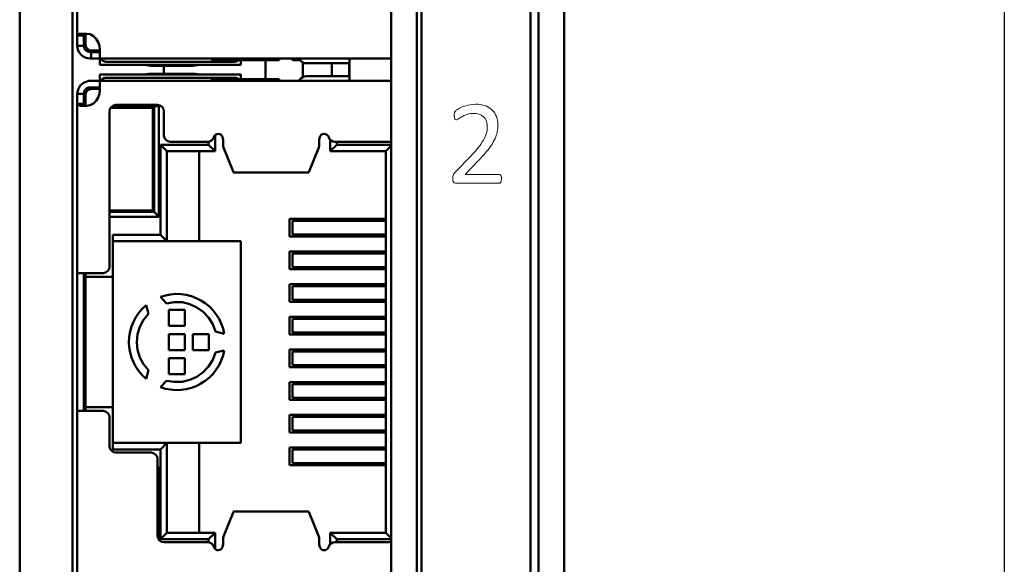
# Model space of a CAD drawing. Header units: millimetres. Extents: x 5 to 292, y 5 to 205.
# Tile 16 of 18: x 189 to 205, y 127 to 135. Entities that reach past the tile are written whole.
import ezdxf

# ---------------------------------------------------------------- set-up
doc = ezdxf.new("R2010")
doc.units = ezdxf.units.MM
doc.styles.add('TextStyle_1', font='Arial.TTF', dxfattribs={"height": 3.5})
doc.dimstyles.new('DIM_ST_1', dxfattribs={"dimtxt": 3.5, "dimasz": 2.5, "dimexe": 1.75, "dimexo": 0, "dimgap": 0.4375, "dimtad": 1, "dimlfac": 2, "dimrnd": 0.01, "dimdsep": 46, "dimtxsty": 'TextStyle_1', "dimcen": 0.09, "dimclrd": 7, "dimclre": 7, "dimclrt": 7, "dimazin": 0, "dimtfac": 1, "dimtdec": 0, "dimtmove": 0, "dimatfit": 3, "dimldrblk": 'NONE', "dimfxl": 1, "dimtvp": 1, "dimtolj": 1, "dimarcsym": 0})

# ---------------------------------------------------------------- blocks, each defined once
blk = doc.blocks.new('*D7')
at = {"color": 7, "lineweight": -2}
for p, q in [((197.521, 144.01), (206.396, 144.01)), ((204.646, 102.01), (204.646, 141.51)), ((197.521, 99.51), (206.396, 99.51))]:
    blk.add_line(p, q, dxfattribs=at)
at = {"color": 7}
for points in [[(205.062, 141.51), (204.229, 141.51), (204.646, 144.01)], [(204.229, 102.01), (205.062, 102.01), (204.646, 99.51)]]:
    blk.add_solid(points, dxfattribs=at)
at = {"layer": 'Defpoints', "color": 0}
for p in [(197.521, 144.01), (204.646, 144.01), (197.521, 99.51)]:
    blk.add_point(p, dxfattribs=at)
at = {"color": 7, "insert": (202.421, 121.76), "char_height": 3.5, "attachment_point": 5, "rotation": 90, "style": 'TextStyle_1'}
blk.add_mtext('\\A1;89{\\H0.5x;\\S^ ;}', dxfattribs=at)
blk = doc.blocks.new('_None')
blk = doc.blocks.new('Seite_1')
at = {"color": 7, "linetype": 'Continuous', "lineweight": 50}
for p, q in [((189.2706, 100.2604), (189.2706, 143.2604)), ((190.0954, 143.2604), (190.0954, 100.2604)), ((195.0706, 100.2604), (195.0706, 143.2604)), ((195.4706, 143.2604), (195.4706, 100.2604)), ((195.5456, 100.3604), (195.5456, 143.1604)), ((197.2456, 143.1604), (197.2456, 100.3604)), ((197.3706, 100.2604), (197.3706, 143.2604)), ((197.7706, 143.2604), (197.7706, 100.2604)), ((191.5206, 134.5736), (191.5206, 134.4473)), ((192.6099, 132.9056), (193.7856, 132.9056)), ((193.5289, 132.1505), (193.5289, 131.9403)), ((193.5289, 131.6405), (193.5289, 131.4303)), ((193.5289, 131.1305), (193.5289, 130.9203)), ((193.5289, 130.6205), (193.5289, 130.4103)), ((193.5289, 130.1105), (193.5289, 129.9003)), ((193.5289, 129.6005), (193.5289, 129.3903)), ((193.5289, 129.0905), (193.5289, 128.8803)), ((193.5289, 128.5805), (193.5289, 128.3703)), ((193.7856, 127.6153), (192.6099, 127.6153))]:
    blk.add_line(p, q, dxfattribs=at)
at = {"color": 7, "linetype": 'Continuous', "lineweight": 9}
for p, q in [((196.0721, 132.9121), (196.3148, 133.1618)), ((196.4202, 133.0773), (196.2281, 132.8765)), ((196.2281, 132.8765), (196.7567, 132.8765)), ((196.7577, 132.7404), (196.0869, 132.7404))]:
    blk.add_line(p, q, dxfattribs=at)
at = {"color": 7, "lineweight": 50, "flags": 128}
for points in [[(190.1706, 137.6854), (190.1706, 135.044)], [(190.1706, 135.044), (190.1774, 135.0606), (190.1885, 135.0662), (190.2067, 135.0699), (190.2339, 135.0717), (190.2706, 135.0715), (190.3167, 135.0695), (190.3706, 135.0655)], [(190.1706, 134.8854), (190.1706, 134.9322), (190.1706, 134.9754), (190.1706, 135.0131), (190.1706, 135.044)], [(190.1706, 135.044), (190.2706, 135.044)], [(190.2931, 135.0705), (190.2887, 135.0699), (190.2795, 135.0663), (190.274, 135.0607), (190.2713, 135.0533), (190.2706, 135.044)], [(190.2706, 135.044), (190.2706, 135.0131), (190.2706, 134.9754), (190.2706, 134.9322), (190.2706, 134.8854)], [(190.2956, 135.0704), (190.2956, 135.0604)], [(190.2956, 134.9104), (190.2956, 134.922), (190.2956, 134.9544), (190.2956, 135.0031), (190.2956, 135.0604)], [(190.3706, 135.0655), (190.4228, 135.0354), (190.4663, 134.9937), (190.4985, 134.9429), (190.5177, 134.8857)], [(190.1706, 134.8854), (190.1744, 134.8464), (190.1858, 134.8089), (190.2043, 134.7743), (190.2292, 134.744), (190.2595, 134.7191), (190.2941, 134.7006), (190.3316, 134.6893), (190.3706, 134.6854)], [(190.1706, 134.8854), (190.2706, 134.8854)], [(190.3706, 134.7854), (190.3323, 134.793), (190.2999, 134.8147), (190.2782, 134.8471), (190.2706, 134.8854)], [(190.2956, 134.9104), (190.3032, 134.8722), (190.3249, 134.8397), (190.3573, 134.818), (190.3956, 134.8104)], [(190.5177, 134.8857), (190.5228, 134.8199)], [(190.3847, 134.7854), (190.3706, 134.7854)], [(190.3847, 134.6854), (190.3706, 134.6854)], [(190.3847, 134.7854), (190.5222, 134.7854)], [(190.3847, 134.6854), (190.3847, 134.7854)], [(190.5158, 134.6854), (190.3847, 134.6854)], [(190.3956, 134.8104), (190.5228, 134.8104)], [(190.518, 134.8104), (190.5222, 134.7854)], [(190.5222, 134.6854), (190.5222, 134.5854)], [(190.5228, 134.6857), (190.5228, 134.6952), (190.5228, 134.7227), (190.5228, 134.7656), (190.5228, 134.8199)], [(190.5228, 134.6857), (195.0706, 134.6857)], [(190.6222, 134.6354), (190.6065, 134.6365), (190.5927, 134.6396), (190.5694, 134.6505), (190.5504, 134.6658), (190.5355, 134.6854)], [(191.435, 134.6854), (191.4303, 134.6854), (191.4169, 134.6854)], [(192.2706, 134.6604), (192.2706, 134.6857)], [(193.3206, 134.6857), (193.3206, 134.6604)], [(193.5196, 134.6854), (193.5215, 134.6759), (193.5269, 134.6678), (193.535, 134.6623), (193.5446, 134.6604)], [(194.4206, 134.3351), (194.4206, 134.6857)], [(190.6222, 134.5854), (190.5839, 134.5854), (190.5514, 134.5854), (190.5298, 134.5854), (190.5222, 134.5854)], [(190.6222, 134.6354), (192.6222, 134.6354)], [(192.6222, 134.5854), (190.6222, 134.5854)], [(191.3182, 134.5736), (191.281, 134.5751), (191.2492, 134.5793), (191.2283, 134.5854)], [(191.9773, 134.5736), (191.3182, 134.5736)], [(192.0672, 134.5854), (192.0464, 134.5793), (192.0145, 134.5751), (191.9773, 134.5736)], [(192.2706, 134.6604), (193.3206, 134.6604)], [(192.6873, 134.6604), (192.6749, 134.6505), (192.6516, 134.6396), (192.6378, 134.6365), (192.6222, 134.6354)], [(192.7222, 134.5854), (192.7145, 134.5854), (192.6929, 134.5854), (192.6604, 134.5854), (192.6222, 134.5854)], [(192.7222, 134.5854), (192.7222, 134.6604)], [(193.1096, 134.3604), (193.1096, 134.6604)], [(193.5446, 134.6604), (193.6511, 134.6604)], [(193.6896, 134.3938), (193.6896, 134.6278)], [(193.9228, 134.6107), (193.8559, 134.6107), (193.799, 134.6107), (193.7613, 134.6107), (193.7478, 134.6107)], [(193.9228, 134.6107), (194.4196, 134.6107)], [(194.1446, 134.6107), (194.1446, 134.4101)], [(194.4146, 134.4101), (194.4146, 134.5104), (194.4146, 134.6107)], [(190.5222, 134.4354), (190.5298, 134.4354), (190.5514, 134.4354), (190.5839, 134.4354), (190.6222, 134.4354)], [(190.5222, 134.4354), (190.5222, 134.3354)], [(190.5355, 134.3354), (190.5504, 134.3551), (190.5694, 134.3704), (190.5927, 134.3812), (190.6065, 134.3843), (190.6222, 134.3854)], [(190.6222, 134.4354), (192.6222, 134.4354)], [(192.6222, 134.3854), (190.6222, 134.3854)], [(191.2283, 134.4354), (191.2492, 134.4415), (191.281, 134.4458), (191.3182, 134.4473)], [(191.3182, 134.4473), (191.9773, 134.4473)], [(191.9773, 134.4473), (192.0145, 134.4458), (192.0464, 134.4415), (192.0672, 134.4354)], [(192.6222, 134.4354), (192.6604, 134.4354), (192.6929, 134.4354), (192.7145, 134.4354), (192.7222, 134.4354)], [(192.6222, 134.3854), (192.6378, 134.3843), (192.6516, 134.3812), (192.6749, 134.3704), (192.6873, 134.3604)], [(192.7222, 134.3604), (192.7222, 134.4354)], [(193.7478, 134.4101), (193.7613, 134.4101), (193.799, 134.4101), (193.8559, 134.4101), (193.9228, 134.4101)], [(194.4196, 134.4101), (193.9228, 134.4101)], [(190.3326, 134.3318), (190.2684, 134.3074), (190.2163, 134.2627), (190.1824, 134.2031), (190.1706, 134.1354)], [(190.2706, 134.1354), (190.2749, 134.1645), (190.2875, 134.1911), (190.3073, 134.2129), (190.3326, 134.2279)], [(190.3706, 134.3354), (190.3519, 134.3345), (190.3326, 134.3318)], [(190.3326, 134.2279), (190.3517, 134.2336), (190.3706, 134.2354)], [(190.3706, 134.3354), (190.3951, 134.3354), (190.4145, 134.3354)], [(190.4145, 134.2354), (190.3951, 134.2354), (190.3706, 134.2354)], [(190.4145, 134.3354), (190.5158, 134.3354)], [(190.5222, 134.2354), (190.4145, 134.2354)], [(190.5222, 134.2354), (190.518, 134.2104)], [(190.5355, 134.3354), (190.5256, 134.3354), (190.5222, 134.3354)], [(195.0706, 134.3351), (190.5228, 134.3351)], [(190.5228, 134.2009), (190.5228, 134.2552), (190.5228, 134.2982), (190.5228, 134.3257), (190.5228, 134.3351)], [(191.4169, 134.3354), (191.4303, 134.3354), (191.435, 134.3354)], [(193.3206, 134.3604), (192.2706, 134.3604)], [(192.2706, 134.3351), (192.2706, 134.3604)], [(193.3206, 134.3604), (193.3206, 134.3351)], [(190.1706, 133.9768), (190.1706, 134.0077), (190.1706, 134.0455), (190.1706, 134.0886), (190.1706, 134.1354)], [(190.2706, 134.1354), (190.1706, 134.1354)], [(190.2706, 134.1354), (190.2706, 134.0886), (190.2706, 134.0455), (190.2706, 134.0077), (190.2706, 133.9768)], [(190.3956, 134.2104), (190.3573, 134.2028), (190.3249, 134.1811), (190.3032, 134.1487), (190.2956, 134.1104)], [(190.2956, 133.9604), (190.2956, 134.0178), (190.2956, 134.0665), (190.2956, 134.0989), (190.2956, 134.1104)], [(190.5177, 134.1351), (190.4985, 134.078), (190.4663, 134.0271), (190.4228, 133.9854), (190.3706, 133.9554)], [(190.5228, 134.2104), (190.3956, 134.2104)], [(190.5228, 134.2009), (190.5177, 134.1351)], [(190.2706, 133.9768), (190.1706, 133.9768)], [(190.3706, 133.9554), (190.3119, 133.9449), (190.28, 133.9435), (190.2483, 133.9449), (190.2188, 133.9489), (190.194, 133.9555), (190.1769, 133.9649), (190.1706, 133.9768)], [(190.1706, 133.9768), (190.1706, 131.3354)], [(190.3112, 133.9448), (190.3072, 133.9453), (190.2926, 133.9497), (190.2809, 133.9566), (190.2733, 133.9657), (190.2706, 133.9768)], [(190.2956, 133.9604), (190.2956, 133.9488)], [(190.6728, 133.8604), (190.6804, 133.8987), (190.7021, 133.9311), (190.7345, 133.9528), (190.7728, 133.9604)], [(190.716, 133.9404), (191.4456, 133.9404)], [(190.7706, 133.9404), (190.79, 133.9154)], [(190.7706, 133.9404), (190.7706, 133.9154)], [(191.4228, 133.9604), (190.7728, 133.9604)], [(191.2025, 133.9154), (191.2206, 133.9404)], [(191.2206, 133.9404), (191.2206, 133.9154)], [(191.3706, 132.2904), (191.3706, 133.9404)], [(191.4228, 133.9604), (191.461, 133.9528), (191.4935, 133.9311), (191.5152, 133.8987), (191.5228, 133.8604)], [(191.4456, 133.9404), (191.4456, 132.2154)], [(190.6728, 131.4354), (190.6728, 133.8604)], [(190.6916, 133.9154), (191.3481, 133.9154)], [(191.3481, 133.9154), (191.3481, 132.3154)], [(191.5228, 133.4854), (191.5228, 133.8604)], [(191.5228, 133.4854), (191.5304, 133.4472), (191.5521, 133.4147), (191.5845, 133.393), (191.6228, 133.3854)], [(192.204, 133.3854), (192.2355, 133.3905), (192.2638, 133.4053), (192.286, 133.4281), (192.2999, 133.4569)], [(192.2999, 133.4569), (192.3103, 133.4784), (192.3269, 133.4956), (192.3481, 133.5066), (192.3717, 133.5104)], [(192.3206, 133.2379), (192.3206, 133.489)], [(192.3717, 133.5104), (192.3963, 133.5063), (192.4181, 133.4943)], [(192.4181, 133.4943), (192.4368, 133.4603), (192.4467, 133.4178)], [(193.9488, 133.4178), (193.9587, 133.4603), (193.9774, 133.4943)], [(193.9774, 133.4943), (193.9992, 133.5063), (194.0238, 133.5104)], [(194.0238, 133.5104), (194.0474, 133.5066), (194.0686, 133.4956), (194.0853, 133.4784), (194.0957, 133.4569)], [(194.0957, 133.4569), (194.1096, 133.4281), (194.1318, 133.4053), (194.16, 133.3905), (194.1915, 133.3854)], [(191.4706, 133.3379), (191.5706, 133.2379)], [(191.4706, 133.3379), (191.4706, 131.9354)], [(192.2206, 133.3379), (191.4706, 133.3379)], [(191.6228, 133.3854), (192.204, 133.3854)], [(192.2206, 133.3881), (192.2206, 133.3379)], [(192.2206, 133.3379), (192.3206, 133.2379)], [(192.4467, 133.3616), (192.4467, 133.4178)], [(192.4467, 133.3616), (192.4502, 133.3198), (192.4538, 133.2974)], [(193.9418, 133.2974), (193.9453, 133.3198), (193.9488, 133.3616)], [(193.9488, 133.4178), (193.9488, 133.3616)], [(194.1206, 133.4168), (194.1206, 133.2379)], [(194.2206, 133.3379), (194.1206, 133.2379)], [(194.1915, 133.3854), (195.0378, 133.3854)], [(194.2206, 133.3379), (194.2206, 133.3854)], [(195.0706, 133.3379), (194.2206, 133.3379)], [(195.0706, 133.3229), (194.9856, 133.2379)], [(195.0378, 133.3854), (195.0706, 133.3789)], [(191.5706, 131.8354), (191.5706, 133.2379)], [(191.5706, 133.2379), (192.3206, 133.2379)], [(192.0706, 133.2379), (192.0706, 131.8354)], [(192.4538, 133.2974), (192.61, 132.9094)], [(193.7855, 132.9094), (193.9418, 133.2974)], [(194.1206, 133.2379), (194.9856, 133.2379)], [(194.9856, 133.2379), (194.9856, 127.2829)], [(192.61, 132.9094), (192.6124, 132.9075)], [(193.7831, 132.9075), (193.7855, 132.9094)], [(191.3481, 132.3154), (190.6728, 132.3154)], [(190.6728, 132.2904), (191.3706, 132.2904)], [(190.7706, 132.2904), (190.7746, 132.3154)], [(190.7706, 132.3154), (190.7706, 132.2904)], [(191.2168, 132.3154), (191.2206, 132.2904)], [(191.2206, 132.3154), (191.2206, 132.2904)], [(191.3706, 132.2904), (191.4456, 132.2154)], [(191.4456, 132.2154), (190.6728, 132.2154)], [(193.4856, 132.1829), (193.4856, 131.9079)], [(194.9856, 132.1829), (193.4856, 132.1829)], [(193.5307, 132.1504), (193.5317, 132.1504), (193.5483, 132.1504)], [(194.9856, 132.1504), (193.5483, 132.1504)], [(193.9856, 132.1829), (193.9856, 132.1504)], [(193.9956, 132.1604), (193.9956, 132.1829)], [(193.9956, 132.1604), (194.0013, 132.1604), (194.0184, 132.1604), (194.0461, 132.1604), (194.0834, 132.1604), (194.1289, 132.1604), (194.1808, 132.1604), (194.2371, 132.1604), (194.2956, 132.1604)], [(193.9956, 132.1604), (193.9956, 132.1504)], [(194.1456, 132.1829), (194.1456, 132.1704)], [(194.1456, 132.1704), (194.1456, 132.1604)], [(194.1456, 132.1704), (194.2706, 132.1704)], [(194.1696, 132.1704), (194.1696, 132.1604)], [(194.1696, 132.1604), (194.1696, 132.1704)], [(194.2706, 132.1704), (194.2706, 132.1829)], [(194.2956, 132.1604), (194.9856, 132.1604)], [(194.3696, 132.1604), (194.3696, 132.1829)], [(194.4206, 132.1604), (194.4206, 132.1829)], [(190.7256, 131.2754), (190.7256, 131.9354)], [(191.4706, 131.9354), (190.7256, 131.9354)], [(191.4706, 131.9354), (191.5706, 131.8354)], [(193.5483, 131.9404), (193.5317, 131.9404), (193.5307, 131.9404)], [(193.5483, 131.9404), (194.9856, 131.9404)], [(193.9856, 131.9404), (193.9856, 131.9079)], [(193.9956, 131.9404), (193.9956, 131.9304)], [(193.9956, 131.9079), (193.9956, 131.9304)], [(194.2956, 131.9304), (194.2371, 131.9304), (194.1808, 131.9304), (194.1289, 131.9304), (194.0834, 131.9304), (194.0461, 131.9304), (194.0184, 131.9304), (194.0013, 131.9304), (193.9956, 131.9304)], [(194.1456, 131.9304), (194.1456, 131.9204)], [(194.1456, 131.9204), (194.1456, 131.9079)], [(194.2706, 131.9204), (194.1456, 131.9204)], [(194.1696, 131.9304), (194.1696, 131.9174)], [(194.1696, 131.9204), (194.1696, 131.9304)], [(194.2706, 131.9079), (194.2706, 131.9204)], [(194.9856, 131.9304), (194.2956, 131.9304)], [(194.3696, 131.9104), (194.3696, 131.9304)], [(194.4206, 131.9104), (194.4206, 131.9304)], [(190.7256, 131.8354), (190.7256, 129.2524)], [(190.7256, 131.8354), (191.5706, 131.8354)], [(192.0706, 131.8354), (191.5706, 131.8354)], [(192.7256, 131.8354), (192.0706, 131.8354)], [(192.7222, 128.6854), (192.7222, 131.8354)], [(192.7256, 128.6854), (192.7256, 131.8354)], [(193.4856, 131.9079), (194.9856, 131.9079)], [(194.4196, 131.9104), (194.3696, 131.9104)], [(193.4856, 131.6729), (193.4856, 131.3979)], [(194.9856, 131.6729), (193.4856, 131.6729)], [(193.5307, 131.6404), (193.5317, 131.6404), (193.5483, 131.6404)], [(194.9856, 131.6404), (193.5483, 131.6404)], [(193.9856, 131.6729), (193.9856, 131.6404)], [(193.9956, 131.6504), (193.9956, 131.6729)], [(193.9956, 131.6504), (194.0013, 131.6504), (194.0184, 131.6504), (194.0461, 131.6504), (194.0834, 131.6504), (194.1289, 131.6504), (194.1808, 131.6504), (194.2371, 131.6504), (194.2956, 131.6504)], [(193.9956, 131.6504), (193.9956, 131.6404)], [(194.1456, 131.6729), (194.1456, 131.6604)], [(194.1456, 131.6604), (194.1456, 131.6504)], [(194.1456, 131.6604), (194.2706, 131.6604)], [(194.2706, 131.6604), (194.2706, 131.6729)], [(194.2956, 131.6504), (194.9856, 131.6504)], [(194.4206, 131.6504), (194.4206, 131.6729)], [(190.3706, 131.3354), (190.3316, 131.3354), (190.294, 131.3354), (190.2595, 131.3354), (190.2292, 131.3354), (190.2043, 131.3354), (190.1858, 131.3354), (190.1744, 131.3354), (190.1706, 131.3354)], [(190.1706, 129.1924), (190.1706, 131.3284)], [(190.2706, 129.1854), (190.2706, 131.3354)], [(190.2956, 131.3354), (190.2956, 131.2754)], [(190.3706, 131.3354), (190.5728, 131.3354)], [(190.5728, 131.3354), (190.611, 131.343), (190.6435, 131.3647), (190.6652, 131.3972), (190.6728, 131.4354)], [(193.4856, 131.3979), (194.9856, 131.3979)], [(193.5483, 131.4304), (193.5317, 131.4304), (193.5307, 131.4304)], [(193.5483, 131.4304), (194.9856, 131.4304)], [(193.9856, 131.4304), (193.9856, 131.3979)], [(193.9956, 131.4304), (193.9956, 131.4204)], [(193.9956, 131.3979), (193.9956, 131.4204)], [(194.2956, 131.4204), (194.2371, 131.4204), (194.1808, 131.4204), (194.1289, 131.4204), (194.0834, 131.4204), (194.0461, 131.4204), (194.0184, 131.4204), (194.0013, 131.4204), (193.9956, 131.4204)], [(194.1456, 131.4204), (194.1456, 131.4104)], [(194.1456, 131.4104), (194.1456, 131.3979)], [(194.2706, 131.4104), (194.1456, 131.4104)], [(194.2196, 131.4204), (194.2196, 131.4104)], [(194.2706, 131.3979), (194.2706, 131.4104)], [(194.9856, 131.4204), (194.2956, 131.4204)], [(194.3696, 131.4204), (194.3696, 131.3979)], [(194.4206, 131.3979), (194.4206, 131.4204)], [(190.3956, 131.2754), (190.3573, 131.2754), (190.3249, 131.2754), (190.3032, 131.2754), (190.2956, 131.2754)], [(190.2956, 129.2524), (190.2956, 131.2684)], [(190.3956, 131.2754), (190.7256, 131.2754)], [(193.4856, 131.1629), (193.4856, 130.8879)], [(194.9856, 131.1629), (193.4856, 131.1629)], [(193.9856, 131.1629), (193.9856, 131.1304)], [(193.9956, 131.1404), (193.9956, 131.1629)], [(194.1456, 131.1629), (194.1456, 131.1504)], [(194.1456, 131.1504), (194.1456, 131.1404)], [(194.1456, 131.1504), (194.2706, 131.1504)], [(194.2196, 131.1504), (194.2196, 131.1404)], [(194.2706, 131.1504), (194.2706, 131.1629)], [(194.4206, 131.1404), (194.4206, 131.1629)], [(192.4642, 130.3907), (192.4456, 130.4703), (192.4185, 130.5474), (192.3831, 130.6212), (192.3399, 130.6906), (192.2895, 130.7549), (192.2323, 130.8134), (192.1691, 130.8653), (192.1006, 130.9099), (192.0276, 130.9469), (191.9511, 130.9757), (191.8719, 130.996), (191.7909, 131.0076), (191.7092, 131.0103), (191.6277, 131.004), (191.5473, 130.9889), (191.4691, 130.9652)], [(193.5307, 131.1304), (193.5317, 131.1304), (193.5483, 131.1304)], [(194.9856, 131.1304), (193.5483, 131.1304)], [(193.9956, 131.1404), (194.0013, 131.1404), (194.0184, 131.1404), (194.0461, 131.1404), (194.0834, 131.1404), (194.1289, 131.1404), (194.1808, 131.1404), (194.2371, 131.1404), (194.2956, 131.1404)], [(193.9956, 131.1404), (193.9956, 131.1304)], [(194.2956, 131.1404), (194.9856, 131.1404)], [(191.4691, 130.9652), (191.5638, 130.8641)], [(191.5638, 130.8641), (191.6847, 130.8841), (191.8072, 130.8801), (191.9265, 130.8523), (192.0381, 130.8017), (192.1377, 130.7303), (192.2214, 130.6409), (192.2861, 130.5369), (192.3293, 130.4222)], [(193.4856, 130.8879), (194.9856, 130.8879)], [(193.5483, 130.9204), (193.5317, 130.9204), (193.5307, 130.9204)], [(193.5483, 130.9204), (194.9856, 130.9204)], [(193.9856, 130.9204), (193.9856, 130.8879)], [(193.9956, 130.9204), (193.9956, 130.9104)], [(193.9956, 130.8879), (193.9956, 130.9104)], [(194.2956, 130.9104), (194.2371, 130.9104), (194.1808, 130.9104), (194.1289, 130.9104), (194.0834, 130.9104), (194.0461, 130.9104), (194.0184, 130.9104), (194.0013, 130.9104), (193.9956, 130.9104)], [(194.1456, 130.9104), (194.1456, 130.9004)], [(194.1456, 130.9004), (194.1456, 130.8879)], [(194.2706, 130.9004), (194.1456, 130.9004)], [(194.2196, 130.9104), (194.2196, 130.9004)], [(194.2706, 130.8879), (194.2706, 130.9004)], [(194.9856, 130.9104), (194.2956, 130.9104)], [(194.3696, 130.9104), (194.3696, 130.8879)], [(194.4206, 130.8879), (194.4206, 130.9104)], [(190.2956, 130.7668), (190.2865, 130.7748), (190.2756, 130.7962), (190.2706, 130.8303)], [(190.2956, 130.791), (190.283, 130.7816)], [(191.2435, 130.835), (191.1838, 130.7791), (191.1306, 130.717), (191.0844, 130.6495), (191.0459, 130.5774), (191.0154, 130.5015), (190.9934, 130.4228), (190.98, 130.3421), (190.9756, 130.2604), (190.98, 130.1788), (190.9934, 130.0981), (191.0154, 130.0193), (191.0459, 129.9435), (191.0844, 129.8713), (191.1306, 129.8039), (191.1838, 129.7418), (191.2435, 129.6859)], [(191.2836, 129.8185), (191.2059, 129.9132), (191.1482, 130.0213), (191.1126, 130.1385), (191.1006, 130.2604), (191.1126, 130.3824), (191.1482, 130.4996), (191.2059, 130.6077), (191.2836, 130.7024)], [(191.2836, 130.7024), (191.2435, 130.835)], [(191.8506, 130.7604), (191.6006, 130.7604)], [(191.6006, 130.7604), (191.6006, 130.5104)], [(191.8506, 130.5104), (191.8506, 130.7604)], [(193.4856, 130.6529), (193.4856, 130.3779)], [(194.9856, 130.6529), (193.4856, 130.6529)], [(193.5307, 130.6204), (193.5317, 130.6204), (193.5483, 130.6204)], [(194.9856, 130.6204), (193.5483, 130.6204)], [(193.9856, 130.6529), (193.9856, 130.6204)], [(193.9956, 130.6304), (193.9956, 130.6529)], [(193.9956, 130.6304), (194.0013, 130.6304), (194.0184, 130.6304), (194.0461, 130.6304), (194.0834, 130.6304), (194.1289, 130.6304), (194.1808, 130.6304), (194.2371, 130.6304), (194.2956, 130.6304)], [(193.9956, 130.6304), (193.9956, 130.6204)], [(194.1456, 130.6529), (194.1456, 130.6404)], [(194.1456, 130.6404), (194.1456, 130.6304)], [(194.1456, 130.6404), (194.2706, 130.6404)], [(194.2196, 130.6404), (194.2196, 130.6304)], [(194.2706, 130.6404), (194.2706, 130.6529)], [(194.2956, 130.6304), (194.9856, 130.6304)], [(194.4206, 130.6304), (194.4206, 130.6529)], [(191.6006, 130.5104), (191.8506, 130.5104)], [(191.8506, 130.3854), (191.6006, 130.3854)], [(191.6006, 130.3854), (191.6006, 130.1354)], [(191.8506, 130.1354), (191.8506, 130.3854)], [(192.2256, 130.3854), (191.9756, 130.3854)], [(191.9756, 130.3854), (191.9756, 130.1354)], [(192.2256, 130.1354), (192.2256, 130.3854)], [(192.3293, 130.4222), (192.4642, 130.3907)], [(193.5483, 130.4104), (193.5317, 130.4104), (193.5307, 130.4104)], [(193.5483, 130.4104), (194.9856, 130.4104)], [(193.9856, 130.4104), (193.9856, 130.3779)], [(193.9956, 130.4104), (193.9956, 130.4004)], [(193.9956, 130.3779), (193.9956, 130.4004)], [(194.2956, 130.4004), (194.2371, 130.4004), (194.1808, 130.4004), (194.1289, 130.4004), (194.0834, 130.4004), (194.0461, 130.4004), (194.0184, 130.4004), (194.0013, 130.4004), (193.9956, 130.4004)], [(194.1456, 130.4004), (194.1456, 130.3904)], [(194.1456, 130.3904), (194.1456, 130.3779)], [(194.2706, 130.3904), (194.1456, 130.3904)], [(194.1696, 130.4004), (194.1696, 130.3904)], [(194.1696, 130.4004), (194.1696, 130.3904)], [(194.2706, 130.3779), (194.2706, 130.3904)], [(194.9856, 130.4004), (194.2956, 130.4004)], [(194.3696, 130.3779), (194.3696, 130.4004)], [(194.3696, 130.3779), (194.3696, 130.4004)], [(194.4206, 130.3779), (194.4206, 130.4004)], [(193.4856, 130.3779), (194.9856, 130.3779)], [(191.4691, 129.5557), (191.5473, 129.5319), (191.6277, 129.5168), (191.7092, 129.5106), (191.7909, 129.5133), (191.8719, 129.5248), (191.9511, 129.5451), (192.0276, 129.5739), (192.1006, 129.6109), (192.1691, 129.6556), (192.2323, 129.7075), (192.2895, 129.7659), (192.3399, 129.8302), (192.3831, 129.8997), (192.4185, 129.9734), (192.4456, 130.0506), (192.4642, 130.1302)], [(192.3293, 130.0987), (192.2861, 129.984), (192.2214, 129.88), (192.1377, 129.7905), (192.0381, 129.7192), (191.9265, 129.6686), (191.8072, 129.6408), (191.6847, 129.6368), (191.5638, 129.6567)], [(191.6006, 130.1354), (191.8506, 130.1354)], [(191.9756, 130.1354), (192.2256, 130.1354)], [(192.4642, 130.1302), (192.3293, 130.0987)], [(193.4856, 130.1429), (193.4856, 129.8679)], [(194.9856, 130.1429), (193.4856, 130.1429)], [(193.5307, 130.1104), (193.5317, 130.1104), (193.5483, 130.1104)], [(194.9856, 130.1104), (193.5483, 130.1104)], [(193.9856, 130.1429), (193.9856, 130.1104)], [(193.9956, 130.1204), (193.9956, 130.1429)], [(193.9956, 130.1204), (194.0013, 130.1204), (194.0184, 130.1204), (194.0461, 130.1204), (194.0834, 130.1204), (194.1289, 130.1204), (194.1808, 130.1204), (194.2371, 130.1204), (194.2956, 130.1204)], [(193.9956, 130.1204), (193.9956, 130.1104)], [(194.1456, 130.1429), (194.1456, 130.1304)], [(194.1456, 130.1304), (194.1456, 130.1204)], [(194.1456, 130.1304), (194.2706, 130.1304)], [(194.1696, 130.1304), (194.1696, 130.1204)], [(194.1696, 130.1204), (194.1696, 130.1304)], [(194.2706, 130.1304), (194.2706, 130.1429)], [(194.2956, 130.1204), (194.9856, 130.1204)], [(194.3696, 130.1204), (194.3696, 130.1429)], [(194.4206, 130.1204), (194.4206, 130.1429)], [(191.6006, 130.0104), (191.6006, 129.7604)], [(191.8506, 130.0104), (191.6006, 130.0104)], [(191.8506, 129.7604), (191.8506, 130.0104)], [(191.2435, 129.6859), (191.2836, 129.8185)], [(193.4856, 129.8679), (194.9856, 129.8679)], [(193.5483, 129.9004), (193.5317, 129.9004), (193.5307, 129.9004)], [(193.5483, 129.9004), (194.9856, 129.9004)], [(193.9856, 129.9004), (193.9856, 129.8679)], [(193.9956, 129.9004), (193.9956, 129.8904)], [(193.9956, 129.8679), (193.9956, 129.8904)], [(194.2956, 129.8904), (194.2371, 129.8904), (194.1808, 129.8904), (194.1289, 129.8904), (194.0834, 129.8904), (194.0461, 129.8904), (194.0184, 129.8904), (194.0013, 129.8904), (193.9956, 129.8904)], [(194.1456, 129.8904), (194.1456, 129.8804)], [(194.1456, 129.8804), (194.1456, 129.8679)], [(194.2706, 129.8804), (194.1456, 129.8804)], [(194.1696, 129.8904), (194.1696, 129.8804)], [(194.1696, 129.8804), (194.1696, 129.8904)], [(194.2706, 129.8679), (194.2706, 129.8804)], [(194.9856, 129.8904), (194.2956, 129.8904)], [(194.3696, 129.8679), (194.3696, 129.8904)], [(194.4206, 129.8679), (194.4206, 129.8904)], [(190.2956, 129.7555), (190.2856, 129.7465), (190.2752, 129.7247), (190.2706, 129.6906)], [(190.2956, 129.7276), (190.2946, 129.7285), (190.2817, 129.7383)], [(191.5638, 129.6567), (191.4691, 129.5557)], [(191.6006, 129.7604), (191.8506, 129.7604)], [(193.4856, 129.6329), (193.4856, 129.3579)], [(194.9856, 129.6329), (193.4856, 129.6329)], [(193.9856, 129.6329), (193.9856, 129.6004)], [(193.9956, 129.6104), (193.9956, 129.6329)], [(194.1456, 129.6329), (194.1456, 129.6204)], [(194.1456, 129.6204), (194.1456, 129.6104)], [(194.1456, 129.6204), (194.2706, 129.6204)], [(194.1696, 129.6204), (194.1696, 129.6104)], [(194.1696, 129.6104), (194.1696, 129.6204)], [(194.2706, 129.6204), (194.2706, 129.6329)], [(194.3696, 129.6104), (194.3696, 129.6329)], [(194.3696, 129.6329), (194.3696, 129.6104)], [(194.4206, 129.6104), (194.4206, 129.6329)], [(193.5307, 129.6004), (193.5317, 129.6004), (193.5483, 129.6004)], [(194.9856, 129.6004), (193.5483, 129.6004)], [(193.9956, 129.6104), (194.0013, 129.6104), (194.0184, 129.6104), (194.0461, 129.6104), (194.0834, 129.6104), (194.1289, 129.6104), (194.1808, 129.6104), (194.2371, 129.6104), (194.2956, 129.6104)], [(193.9956, 129.6104), (193.9956, 129.6004)], [(194.2956, 129.6104), (194.9856, 129.6104)], [(193.4856, 129.3579), (194.9856, 129.3579)], [(193.5483, 129.3904), (193.5317, 129.3904), (193.5307, 129.3904)], [(193.5483, 129.3904), (194.9856, 129.3904)], [(193.9856, 129.3904), (193.9856, 129.3579)], [(193.9956, 129.3904), (193.9956, 129.3804)], [(193.9956, 129.3579), (193.9956, 129.3804)], [(194.2956, 129.3804), (194.2371, 129.3804), (194.1808, 129.3804), (194.1289, 129.3804), (194.0834, 129.3804), (194.0461, 129.3804), (194.0184, 129.3804), (194.0013, 129.3804), (193.9956, 129.3804)], [(194.1456, 129.3804), (194.1456, 129.3704)], [(194.1456, 129.3704), (194.1456, 129.3579)], [(194.2706, 129.3704), (194.1456, 129.3704)], [(194.2196, 129.3804), (194.2196, 129.3704)], [(194.2706, 129.3579), (194.2706, 129.3704)], [(194.9856, 129.3804), (194.2956, 129.3804)], [(194.4206, 129.3579), (194.4206, 129.3804)], [(190.1706, 129.1854), (190.1744, 129.1854), (190.1858, 129.1854), (190.2043, 129.1854), (190.2292, 129.1854), (190.2595, 129.1854), (190.294, 129.1854), (190.3316, 129.1854), (190.3706, 129.1854)], [(190.1706, 129.1854), (190.1706, 126.544)], [(190.2956, 129.2454), (190.3032, 129.2454), (190.3249, 129.2454), (190.3573, 129.2454), (190.3956, 129.2454)], [(190.2956, 129.2454), (190.2956, 129.1854)], [(190.5728, 129.1854), (190.3706, 129.1854)], [(190.3956, 129.2454), (190.7256, 129.2454)], [(190.6728, 129.0854), (190.6652, 129.1237), (190.6435, 129.1561), (190.611, 129.1778), (190.5728, 129.1854)], [(190.7256, 128.5854), (190.7256, 129.2454)], [(190.6728, 128.6354), (190.6728, 129.0854)], [(193.4856, 129.1229), (193.4856, 128.8479)], [(194.9856, 129.1229), (193.4856, 129.1229)], [(193.5307, 129.0904), (193.5317, 129.0904), (193.5483, 129.0904)], [(194.9856, 129.0904), (193.5483, 129.0904)], [(193.9856, 129.1229), (193.9856, 129.0904)], [(193.9956, 129.1004), (193.9956, 129.1229)], [(193.9956, 129.1004), (194.0013, 129.1004), (194.0184, 129.1004), (194.0461, 129.1004), (194.0834, 129.1004), (194.1289, 129.1004), (194.1808, 129.1004), (194.2371, 129.1004), (194.2956, 129.1004)], [(193.9956, 129.1004), (193.9956, 129.0904)], [(194.1456, 129.1229), (194.1456, 129.1104)], [(194.1456, 129.1104), (194.1456, 129.1004)], [(194.1456, 129.1104), (194.2706, 129.1104)], [(194.2196, 129.1104), (194.2196, 129.1004)], [(194.2706, 129.1104), (194.2706, 129.1229)], [(194.2956, 129.1004), (194.9856, 129.1004)], [(194.4206, 129.1004), (194.4206, 129.1229)], [(193.4856, 128.8479), (194.9856, 128.8479)], [(193.5483, 128.8804), (193.5317, 128.8804), (193.5307, 128.8804)], [(193.5483, 128.8804), (194.9856, 128.8804)], [(193.9856, 128.8804), (193.9856, 128.8479)], [(193.9956, 128.8804), (193.9956, 128.8704)], [(193.9956, 128.8479), (193.9956, 128.8704)], [(194.2956, 128.8704), (194.2371, 128.8704), (194.1808, 128.8704), (194.1289, 128.8704), (194.0834, 128.8704), (194.0461, 128.8704), (194.0184, 128.8704), (194.0013, 128.8704), (193.9956, 128.8704)], [(194.1456, 128.8704), (194.1456, 128.8604)], [(194.1456, 128.8604), (194.1456, 128.8479)], [(194.2706, 128.8604), (194.1456, 128.8604)], [(194.2196, 128.8704), (194.2196, 128.8604)], [(194.2706, 128.8479), (194.2706, 128.8604)], [(194.9856, 128.8704), (194.2956, 128.8704)], [(194.4206, 128.8479), (194.4206, 128.8704)], [(190.7728, 128.5354), (190.7345, 128.543), (190.7021, 128.5647), (190.6804, 128.5972), (190.6728, 128.6354)], [(191.5706, 128.6854), (190.7256, 128.6854)], [(190.7256, 128.5854), (191.4706, 128.5854)], [(191.3228, 128.5354), (190.7728, 128.5354)], [(191.4228, 128.4354), (191.4152, 128.4737), (191.3935, 128.5061), (191.361, 128.5278), (191.3228, 128.5354)], [(191.4706, 128.5854), (191.5706, 128.6854)], [(191.4706, 128.5854), (191.4706, 127.1829)], [(191.5706, 128.6854), (192.0706, 128.6854)], [(191.5706, 127.2829), (191.5706, 128.6854)], [(192.0706, 128.6854), (192.7256, 128.6854)], [(192.0706, 127.2829), (192.0706, 128.6854)], [(193.4856, 128.6129), (193.4856, 128.3379)], [(194.9856, 128.6129), (193.4856, 128.6129)], [(193.5307, 128.5804), (193.5317, 128.5804), (193.5483, 128.5804)], [(194.9856, 128.5804), (193.5483, 128.5804)], [(193.9856, 128.6129), (193.9856, 128.5804)], [(193.9956, 128.5904), (193.9956, 128.6129)], [(193.9956, 128.5904), (194.0013, 128.5904), (194.0184, 128.5904), (194.0461, 128.5904), (194.0834, 128.5904), (194.1289, 128.5904), (194.1808, 128.5904), (194.2371, 128.5904), (194.2956, 128.5904)], [(193.9956, 128.5904), (193.9956, 128.5804)], [(194.1456, 128.6129), (194.1456, 128.6004)], [(194.1456, 128.6004), (194.1456, 128.5904)], [(194.1456, 128.6004), (194.2706, 128.6004)], [(194.2196, 128.6004), (194.2196, 128.5904)], [(194.2706, 128.6004), (194.2706, 128.6129)], [(194.2956, 128.5904), (194.9856, 128.5904)], [(194.4206, 128.5904), (194.4206, 128.6129)], [(191.4228, 127.2354), (191.4228, 128.4354)], [(191.4456, 128.3054), (191.4228, 128.2826)], [(191.4228, 128.3054), (191.4456, 128.3054)], [(191.4456, 128.3054), (191.4456, 127.1744)], [(193.4856, 128.3379), (194.9856, 128.3379)], [(193.5483, 128.3704), (193.5317, 128.3704), (193.5307, 128.3704)], [(193.5483, 128.3704), (194.9856, 128.3704)], [(193.9856, 128.3704), (193.9856, 128.3379)], [(193.9956, 128.3704), (193.9956, 128.3604)], [(193.9956, 128.3379), (193.9956, 128.3604)], [(194.2956, 128.3604), (194.2371, 128.3604), (194.1808, 128.3604), (194.1289, 128.3604), (194.0834, 128.3604), (194.0461, 128.3604), (194.0184, 128.3604), (194.0013, 128.3604), (193.9956, 128.3604)], [(194.1456, 128.3604), (194.1456, 128.3504)], [(194.1456, 128.3504), (194.1456, 128.3379)], [(194.2706, 128.3504), (194.1456, 128.3504)], [(194.2196, 128.3604), (194.2196, 128.3504)], [(194.2706, 128.3379), (194.2706, 128.3504)], [(194.9856, 128.3604), (194.2956, 128.3604)], [(194.4206, 128.3379), (194.4206, 128.3604)], [(192.6124, 127.6134), (192.61, 127.6115)], [(193.7855, 127.6115), (193.7831, 127.6134)], [(192.61, 127.6115), (192.4538, 127.2235)], [(193.9418, 127.2235), (193.7855, 127.6115)], [(191.5228, 127.1354), (191.4845, 127.143), (191.4521, 127.1647), (191.4304, 127.1972), (191.4228, 127.2354)], [(191.4706, 127.1829), (191.5706, 127.2829)], [(191.4706, 127.1829), (192.2206, 127.1829)], [(192.3206, 127.2829), (191.5706, 127.2829)], [(192.2206, 127.1829), (192.3206, 127.2829)], [(192.2206, 127.1829), (192.2206, 127.1328)], [(192.3206, 127.0318), (192.3206, 127.2829)], [(192.4538, 127.2235), (192.4502, 127.2011), (192.4467, 127.1593)], [(192.4467, 127.1031), (192.4467, 127.1593)], [(193.9488, 127.1593), (193.9453, 127.2011), (193.9418, 127.2235)], [(193.9488, 127.1593), (193.9488, 127.1031)], [(194.1206, 127.2829), (194.1206, 127.1041)], [(194.9856, 127.2829), (194.1206, 127.2829)], [(194.2206, 127.1829), (194.1206, 127.2829)], [(194.2206, 127.1829), (195.0706, 127.1829)], [(194.2206, 127.1354), (194.2206, 127.1829)], [(195.0706, 127.1979), (194.9856, 127.2829)], [(192.204, 127.1354), (191.5228, 127.1354)], [(192.2999, 127.064), (192.286, 127.0927), (192.2638, 127.1156), (192.2355, 127.1303), (192.204, 127.1354)], [(192.3717, 127.0104), (192.3481, 127.0142), (192.3269, 127.0253), (192.3103, 127.0425), (192.2999, 127.064)], [(192.4181, 127.0265), (192.3963, 127.0146), (192.3717, 127.0104)], [(192.4467, 127.1031), (192.4368, 127.0606), (192.4181, 127.0265)], [(193.9774, 127.0265), (193.9587, 127.0606), (193.9488, 127.1031)], [(194.0957, 127.064), (194.0884, 127.0473), (194.0773, 127.0329), (194.063, 127.0215), (194.0465, 127.0139), (194.0286, 127.0106), (194.0104, 127.0116), (193.993, 127.0171), (193.9774, 127.0265)], [(194.1915, 127.1354), (194.16, 127.1303), (194.1318, 127.1156), (194.1096, 127.0927), (194.0957, 127.064)], [(195.0378, 127.1354), (194.1915, 127.1354)], [(195.0706, 127.142), (195.0378, 127.1354)]]:
    blk.add_lwpolyline(points, dxfattribs=at)
at = {"color": 7, "lineweight": 9, "flags": 128}
for points in [[(196.0569, 133.8), (196.0573, 133.8162), (196.0584, 133.8294), (196.0606, 133.8404), (196.0639, 133.8496), (196.0657, 133.8535), (196.0678, 133.8572), (196.0708, 133.8613), (196.075, 133.8659), (196.0804, 133.8711), (196.0873, 133.8769), (196.0967, 133.8838), (196.1088, 133.8918), (196.1234, 133.9009), (196.1404, 133.9104), (196.1596, 133.9198), (196.1811, 133.9291), (196.2046, 133.9382), (196.2295, 133.9465), (196.2659, 133.9566), (196.3048, 133.9649), (196.3452, 133.97), (196.3871, 133.9717)], [(196.3871, 133.9717), (196.423, 133.9706), (196.4568, 133.9673), (196.4888, 133.9619), (196.5189, 133.9543), (196.547, 133.9445), (196.5731, 133.933), (196.6015, 133.9174), (196.6271, 133.8995), (196.6499, 133.8794), (196.6701, 133.8573), (196.6879, 133.8331), (196.703, 133.807), (196.7153, 133.7792), (196.7248, 133.75), (196.7316, 133.7198), (196.7357, 133.6887), (196.737, 133.6566)], [(196.0849, 133.7278), (196.0785, 133.7287), (196.0729, 133.7315), (196.068, 133.7364), (196.0642, 133.7437), (196.0611, 133.7536), (196.0588, 133.7662), (196.0574, 133.7817), (196.0569, 133.8)], [(196.3671, 133.8286), (196.3382, 133.8276), (196.3109, 133.8246), (196.2852, 133.8196), (196.2609, 133.8126), (196.2382, 133.8045), (196.2106, 133.7933), (196.1855, 133.7815), (196.1629, 133.7694), (196.1476, 133.7607), (196.1337, 133.7523), (196.1212, 133.7443), (196.1101, 133.7373), (196.1001, 133.732), (196.0917, 133.7288), (196.0849, 133.7278)], [(196.5729, 133.6303), (196.5715, 133.6556), (196.5673, 133.6801), (196.5604, 133.7037), (196.5508, 133.726), (196.5388, 133.7466), (196.5242, 133.7653), (196.5072, 133.7821), (196.4892, 133.7954), (196.469, 133.8069), (196.4465, 133.8163), (196.422, 133.8231), (196.3955, 133.8272), (196.3671, 133.8286)], [(196.3148, 133.1618), (196.3485, 133.1971), (196.3793, 133.2309), (196.4072, 133.2631), (196.4321, 133.2938), (196.4542, 133.3229), (196.4739, 133.3508), (196.4946, 133.3823), (196.5125, 133.4123), (196.5276, 133.4409), (196.5401, 133.468), (196.5504, 133.4945), (196.5584, 133.5196), (196.5641, 133.5434), (196.5679, 133.5662), (196.5707, 133.5883), (196.5723, 133.6097), (196.5729, 133.6303)], [(196.737, 133.6566), (196.7364, 133.6274), (196.7344, 133.5983), (196.7312, 133.5692), (196.7266, 133.5402), (196.72, 133.5107), (196.7127, 133.4866), (196.7037, 133.4618), (196.6928, 133.4363), (196.6802, 133.41), (196.6655, 133.3827), (196.6514, 133.359), (196.6357, 133.3346), (196.6185, 133.3093), (196.5997, 133.2832), (196.5792, 133.2563), (196.5566, 133.2282), (196.5272, 133.1932), (196.4946, 133.1565), (196.459, 133.1178), (196.4202, 133.0773)], [(196.0335, 132.8104), (196.0339, 132.8298), (196.0353, 132.8463), (196.0384, 132.8606), (196.0437, 132.8729), (196.0508, 132.8855), (196.06, 132.8983), (196.0721, 132.9121)], [(196.7567, 132.8765), (196.7641, 132.8754), (196.7713, 132.8723), (196.7778, 132.867), (196.7835, 132.8597), (196.7879, 132.8503), (196.791, 132.8387), (196.7927, 132.8251), (196.7933, 132.8094)], [(196.0869, 132.7404), (196.0758, 132.7411), (196.066, 132.743), (196.0575, 132.7464), (196.0501, 132.7515), (196.0439, 132.7584), (196.0392, 132.7676), (196.036, 132.7793), (196.0341, 132.7936), (196.0335, 132.8104)], [(196.7933, 132.8094), (196.7927, 132.7935), (196.791, 132.7796), (196.7882, 132.7676), (196.7844, 132.7577), (196.7795, 132.75), (196.7732, 132.7446), (196.7658, 132.7415), (196.7577, 132.7404)]]:
    blk.add_lwpolyline(points, dxfattribs=at)
at = {"color": 7, "linetype": 'Continuous', "lineweight": 50}
for centre, radius, start, end in [((193.6042, 134.6357), 0.05, 34.86925, 90), ((193.7478, 134.7357), 0.125, 214.84578, 270), ((193.7478, 134.2851), 0.125, 90, 145.13075), ((193.6042, 134.3851), 0.05, 270, 325.15422)]:
    blk.add_arc(centre, radius, start, end, dxfattribs=at)
dim = blk.add_linear_dim(base=(204.6456, 144.0104), p1=(197.5206, 99.5104), p2=(197.5206, 144.0104), angle=90, text='<>{\\H0.5x;\\S^ ;}', dimstyle='DIM_ST_1')
dim.commit()
dim.dimension.update_dxf_attribs({"geometry": '*D7', "text_midpoint": (204.6456, 121.7604), "dimtype": 160})

msp = doc.modelspace()

# ---------------------------------------------------------------- block references
msp.add_blockref('Seite_1', (0, 0))

doc.saveas('drawing.dxf')
